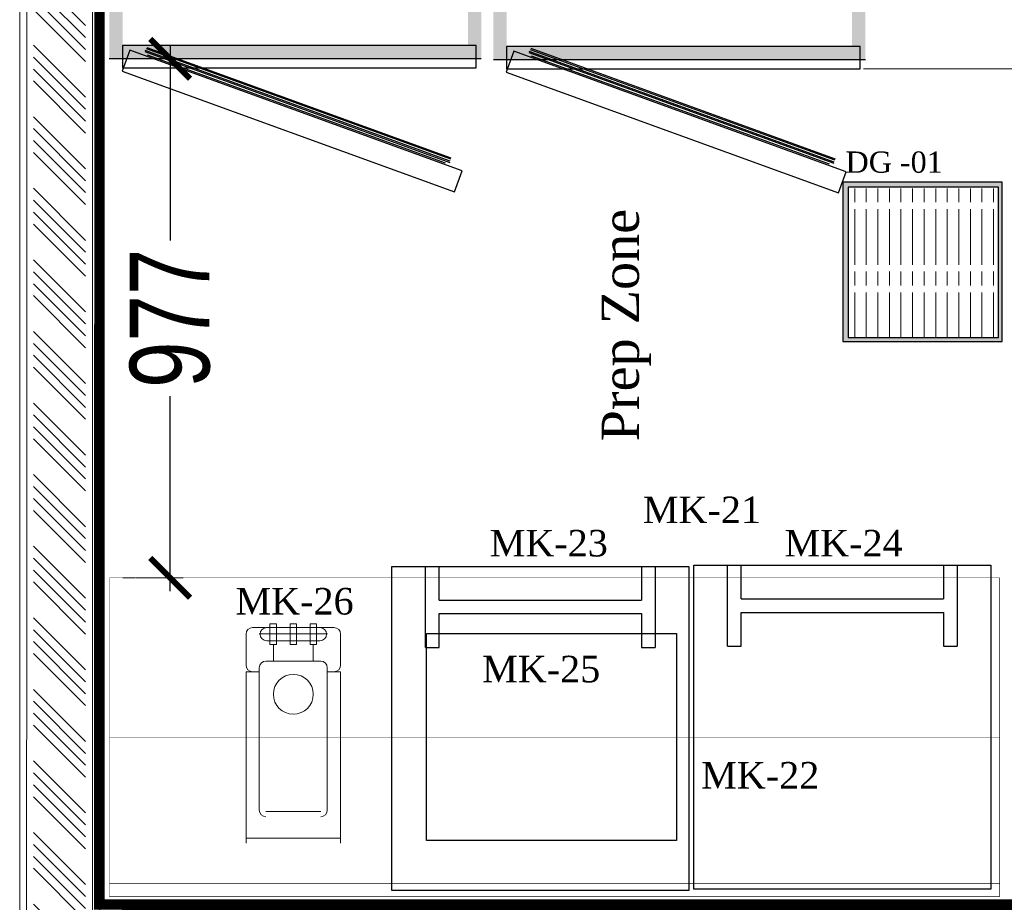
# Model space of a CAD drawing. Header units: millimetres. Extents: x 1277566 to 1493426, y 1039116 to 1145896.
# Tile 122 of 152: x 1400564 to 1402416, y 1135761 to 1137422. Entities that reach past the tile are written whole.
import ezdxf

# ---------------------------------------------------------------- set-up
doc = ezdxf.new("R2010")
doc.units = ezdxf.units.MM
doc.header["$PDMODE"] = 67
doc.linetypes.add('DASHED2', pattern=[0.375, 0.25, -0.125])
for name, color, linetype in [('200', 2, 'Continuous'), ('Drain Grating', 4, 'Continuous'), ('Equipment Name', 8, 'Continuous'), ('FAINTEQUIP', 253, 'Continuous'), ('xKAM-B3-01-Kitchen$0$A-FURN', 8, 'Continuous')]:
    doc.layers.add(name, color=color, linetype=linetype)
for name, color, linetype, lineweight in [('A Equipments', 7, 'Continuous', 5), ('CIVIL WALL HATCH', 7, 'Continuous', 5), ('CKD - Kit Text', 171, 'Continuous', 13), ('CKD Dimensions', 3, 'Continuous', 0), ('CKD Equipments', 252, 'Continuous', 0), ('CKD-Equipement', 252, 'Continuous', 13), ('CKD-Equipements', 252, 'Continuous', 0), ('Comm BCAS Rejected', 1, 'Continuous', 9), ('FRONT COUNTER', 214, 'Continuous', 18), ('PLASTER', 252, 'Continuous', 9), ('tile finish', 32, 'Continuous', 9)]:
    doc.layers.add(name, color=color, linetype=linetype, lineweight=lineweight)
doc.layers.add('Equipment', color=7, linetype='Continuous', lineweight=9, true_color=0xcc6600)
doc.styles.add('CKD_Dimension Text', font='BOOKOS.TTF')
doc.styles.add('ROMANS', font='arial.ttf', dxfattribs={"width": 0.75})
doc.styles.add('style12', font='BOOKOSI.TTF')
doc.styles.add('text', font='GOTHICBI.TTF')
doc.dimstyles.new('1.300', dxfattribs={"dimtxt": 150, "dimasz": 75, "dimexe": 25, "dimexo": 25, "dimgap": 15, "dimtad": 0, "dimdec": 0, "dimdsep": 46, "dimtxsty": 'ROMANS', "dimblk": 'ARCHTICK', "dimcen": 0.09, "dimdle": 25, "dimclrd": 256, "dimclre": 256, "dimclrt": 256, "dimadec": 1, "dimazin": 2, "dimtfac": 1, "dimtdec": 0, "dimtmove": 2, "dimatfit": 3, "dimldrblk": 'OPEN90', "dimfxl": 100, "dimtolj": 1, "dimtzin": 0, "dimlwe": -1, "dimarcsym": 0})
doc.dimstyles.new('CKD 6', dxfattribs={"dimtxt": 90, "dimasz": 75, "dimexe": 0, "dimexo": 6, "dimgap": 7.5, "dimtad": 0, "dimdec": 0, "dimzin": 1, "dimdsep": 46, "dimtxsty": 'text', "dimblk": 'ARCHTICK', "dimcen": 54, "dimdle": 0.0015, "dimclrd": 256, "dimclre": 256, "dimclrt": 256, "dimazin": 0, "dimtfac": 1, "dimtdec": 0, "dimtix": 1, "dimtmove": 0, "dimatfit": 3, "dimfxl": 1, "dimlwd": -1, "dimlwe": -1, "dimarcsym": 0})

# ---------------------------------------------------------------- blocks, each defined once
blk = doc.blocks.new('G$C1CE0169D')
at = {"layer": '200', "color": 6}
for p, q in [((609.6, 558.8), (0, 558.8)), ((0, 558.8), (0, 0)), ((609.6, 0), (609.6, 558.8)), ((609.6, 495.3), (457.2, 495.3)), ((457.2, 469.9), (457.2, 495.3)), ((520.7, 469.9), (457.2, 469.9)), ((520.7, 88.9), (520.7, 469.9)), ((546.1, 88.9), (546.1, 469.9)), ((609.6, 469.9), (546.1, 469.9)), ((457.2, 88.9), (520.7, 88.9)), ((457.2, 63.5), (457.2, 88.9)), ((546.1, 88.9), (609.6, 88.9)), ((457.2, 63.5), (609.6, 63.5)), ((0, 0), (609.6, 0))]:
    blk.add_line(p, q, dxfattribs=at)
blk = doc.blocks.new('_ARCHTICK')
at = {"color": 0, "linetype": 'ByBlock', "const_width": 0.15}
blk.add_lwpolyline([(-0.5, -0.5), (0.5, 0.5)], dxfattribs=at)
blk = doc.blocks.new('*D227')
at = {"layer": 'CKD Dimensions', "transparency": 16777216}
for p, q in [((1402151.4, 1137329.4), (1402746.3, 1137329.4)), ((1402677.3, 1136372.7), (1402746.3, 1136372.7))]:
    blk.add_line(p, q, dxfattribs=at)
at = {"layer": 'CKD Dimensions', "color": 30, "transparency": 16777216}
for p, q in [((1402746.3, 1137329.4), (1402746.3, 1137051.5)), ((1402746.3, 1136372.7), (1402746.3, 1136650.6))]:
    blk.add_line(p, q, dxfattribs=at)
at = {"layer": 'Defpoints', "color": 0, "transparency": 16777216}
for p in [(1402145.4, 1137329.4, 0), (1402671.3, 1136372.7), (1402746.3, 1136372.7)]:
    blk.add_point(p, dxfattribs=at)
at = {"layer": 'CKD Dimensions', "color": 30, "transparency": 16777216, "xscale": 75, "yscale": 75, "zscale": 75}
for p, rotation in [((1402746.3, 1137329.4), 90), ((1402746.3, 1136372.7), 270)]:
    blk.add_blockref('_ARCHTICK', p, dxfattribs=dict(at, rotation=rotation))
at = {"layer": 'CKD Dimensions', "transparency": 16777216, "insert": (1402746.3, 1136851.1), "char_height": 60, "attachment_point": 5, "rotation": 90, "style": 'text'}
blk.add_mtext('957 [3\'-2"]', dxfattribs=at)
blk = doc.blocks.new('*D230')
at = {"layer": 'CKD-Equipements', "lineweight": -2, "transparency": 16777216}
for p, q in [((1400846.9, 1137373.4), (1400846.9, 1136999.3)), ((1400846.9, 1136346.7), (1400846.9, 1136720.8))]:
    blk.add_line(p, q, dxfattribs=at)
at = {"layer": 'CKD-Equipements', "linetype": 'DASHED2', "transparency": 16777216}
for p, q in [((1400757.3, 1137348.4), (1400871.9, 1137348.4)), ((1400757.7, 1136371.7), (1400871.9, 1136371.7))]:
    blk.add_line(p, q, dxfattribs=at)
at = {"layer": 'Defpoints', "color": 0, "transparency": 16777216}
for p in [(1400732.3, 1137348.4, 0), (1400732.7, 1136371.7), (1400846.9, 1136371.7)]:
    blk.add_point(p, dxfattribs=at)
at = {"layer": 'CKD-Equipements', "lineweight": -2, "transparency": 16777216, "xscale": 75, "yscale": 75, "zscale": 75}
for p, rotation in [((1400846.9, 1137348.4), 90), ((1400846.9, 1136371.7), 270)]:
    blk.add_blockref('_ARCHTICK', p, dxfattribs=dict(at, rotation=rotation))
at = {"layer": 'CKD-Equipements', "transparency": 16777216, "insert": (1400846.9, 1136860.1), "char_height": 150, "attachment_point": 5, "rotation": 90, "style": 'ROMANS', "bg_fill": 3, "box_fill_scale": 1.1, "bg_fill_color": 256, "bg_fill_true_color": 13158600, "bg_fill_transparency": 0}
blk.add_mtext('\\A1;977', dxfattribs=at)
blk = doc.blocks.new('_Open90')
at = {"color": 0, "linetype": 'ByBlock', "lineweight": -2}
for p, q in [((-0.5, 0.5), (0, 0)), ((0, 0), (-1, 0)), ((0, 0), (-0.5, -0.5))]:
    blk.add_line(p, q, dxfattribs=at)

msp = doc.modelspace()

# ---------------------------------------------------------------- hatches: boundary and pattern name
at = {"layer": 'CIVIL WALL HATCH'}
h = msp.add_hatch(dxfattribs=at)
h.set_pattern_fill('ANSI34', color=256, scale=5, angle=90)
h.set_pattern_definition([(135, (217499.55, -46618.93), (-67.351921, -67.351921), []), (135, (217499.55, -46596.48), (-67.351921, -67.351921), []), (135, (217499.55, -46574.03), (-67.351921, -67.351921), []), (135, (217499.55, -46551.58), (-67.351921, -67.351921), [])])
h.paths.add_polyline_path([(1400687.8987, 1138302.9562), (1400687.7282, 1133832.4515), (1400589.7354, 1133832.4515), (1400589.906, 1138302.9562)])
at = {"layer": 'CKD Equipments'}
h = msp.add_hatch(color=2, dxfattribs=at)
h.dxf.hatch_style = 1
h.paths.add_polyline_path([(1402112.6036, 1137116.2224), (1402112.6036, 1136816.2224), (1402412.6036, 1136816.2224), (1402412.6036, 1137116.2224)])
h.paths.add_polyline_path([(1402405.3574, 1137106.6876), (1402122.3288, 1137106.6876), (1402122.3288, 1136823.659), (1402405.3574, 1136823.659)], flags=16)
at = {"layer": 'Drain Grating', "linetype": 'Continuous', "lineweight": 5}
h = msp.add_hatch(dxfattribs=at)
h.set_pattern_fill('ACAD_ISO08W100', color=256, scale=4.354286, angle=90, style=0)
h.set_pattern_definition([(90, (1330093.243, 387518.71), (-21.7714286, 8e-15), [104.5028571, -13.0628571, 26.1257143, -13.0628571])])
h.paths.add_polyline_path([(1402405.3574, 1137106.6876), (1402405.3574, 1136823.659), (1402122.3288, 1136823.659), (1402122.3288, 1137106.6876)])
at = {"layer": 'FAINTEQUIP'}
h = msp.add_hatch(dxfattribs=at)
h.set_pattern_fill('INSUL', color=4, angle=360)
h.set_pattern_definition([(360, (-11071546.542, 2005797.476), (2e-14, 9.525), []), (360, (-11071546.542, 2005800.651), (2e-14, 9.525), [3.175, -3.175]), (360, (-11071546.542, 2005803.826), (2e-14, 9.525), [3.175, -3.175])])
h.paths.add_polyline_path([(1400732.3031, 1137348.388), (1400732.3031, 1138166.388), (1401432.3031, 1138166.388), (1401432.3031, 1137348.388)])
h.paths.add_polyline_path([(1400757.3031, 1137373.388), (1400757.3031, 1138141.388), (1401407.3031, 1138141.388), (1401407.3031, 1137373.388)], flags=16)
h = msp.add_hatch(dxfattribs=at)
h.set_pattern_fill('INSUL', color=4, angle=360)
h.set_pattern_definition([(360, (-11072269.211, 2005799.205), (3e-14, 9.525), []), (360, (-11072269.211, 2005802.38), (3e-14, 9.525), [3.175, -3.175]), (360, (-11072269.211, 2005805.555), (3e-14, 9.525), [3.175, -3.175])])
h.paths.add_polyline_path([(1401454.9723, 1137346.659), (1401454.9723, 1138164.659), (1402154.9723, 1138164.659), (1402154.9723, 1137346.659)])
h.paths.add_polyline_path([(1401479.9723, 1137371.659), (1401479.9723, 1138139.659), (1402129.9723, 1138139.659), (1402129.9723, 1137371.659)], flags=16)

# ---------------------------------------------------------------- linework, layer by layer
msp.add_line((1400713.9024, 1138328.9599), (1400713.7318, 1133806.4478))
at = {"color": 4}
msp.add_lwpolyline([(1401328.9629, 1136266.7129), (1401799.7766, 1136266.7129), (1401799.7766, 1135877.6956), (1401328.9629, 1135877.6956)], close=True, dxfattribs=at)
at = {"layer": 'A Equipments'}
msp.add_circle((1401078.5812, 1136152.5106), 37.5, dxfattribs=at)
at = {"layer": 'CKD-Equipement', "const_width": 1}
msp.add_lwpolyline([(1402407.6987, 1135771.717), (1400732.6987, 1135771.717), (1400732.6987, 1136371.717), (1402407.6987, 1136371.717), (1402407.6987, 1135771.717), (1402407.6987, 1135796.717), (1400732.6987, 1135796.717)], dxfattribs=at)
at = {"layer": 'CKD-Equipements', "const_width": 1}
msp.add_lwpolyline([(1400732.6987, 1136071.717), (1402407.6987, 1136071.717)], dxfattribs=at)
at = {"layer": 'Comm BCAS Rejected'}
msp.add_line((1400563.7318, 1133656.4478), (1400563.7318, 1143710.0341), dxfattribs=at)
at = {"layer": 'Equipment', "lineweight": 5, "ltscale": 25}
for p, q in [((1401155.0812, 1136278.1989), (1401002.0812, 1136278.1989)), ((1401034.6825, 1136285.1989), (1401046.6825, 1136285.1989)), ((1401034.6825, 1136246.1714), (1401034.6825, 1136285.1989)), ((1401046.6825, 1136246.1714), (1401046.6825, 1136285.1989)), ((1401084.5812, 1136285.1989), (1401072.5812, 1136285.1989)), ((1401072.5812, 1136246.1714), (1401072.5812, 1136285.1989)), ((1401084.5812, 1136246.1714), (1401084.5812, 1136285.1989)), ((1401122.48, 1136285.1989), (1401110.48, 1136285.1989)), ((1401110.48, 1136246.1714), (1401110.48, 1136285.1989)), ((1401122.48, 1136246.1714), (1401122.48, 1136285.1989)), ((1400989.5812, 1136207.547), (1400989.5812, 1136265.6989)), ((1401014.0812, 1136266.1989), (1401143.0812, 1136266.1989)), ((1401167.5812, 1136207.547), (1401167.5812, 1136265.6989)), ((1401041.0812, 1136253.1989), (1401028.5812, 1136253.1989)), ((1401046.6825, 1136246.1714), (1401034.6825, 1136246.1714)), ((1401041.0812, 1136253.1989), (1401116.0812, 1136253.1989)), ((1401041.0812, 1136215.0106), (1401041.0812, 1136246.1714)), ((1401072.5812, 1136246.1714), (1401084.5812, 1136246.1714)), ((1401110.48, 1136246.1714), (1401122.48, 1136246.1714)), ((1401116.0812, 1136253.1989), (1401128.5812, 1136253.1989)), ((1401116.0812, 1136215.0106), (1401116.0812, 1136246.1714)), ((1401130.0812, 1136215.0106), (1401027.0812, 1136215.0106)), ((1400989.5812, 1135872.1989), (1400989.5812, 1136195.047)), ((1401014.5812, 1136195.047), (1400989.5812, 1136195.047)), ((1401014.5812, 1135934.6989), (1401014.5812, 1136202.5106)), ((1401142.5812, 1136202.5106), (1401142.5812, 1135934.6989)), ((1401142.5812, 1136195.047), (1401167.5812, 1136195.047)), ((1401167.5812, 1136195.047), (1401167.5812, 1135872.1989)), ((1401130.0812, 1135931.6989), (1401027.0812, 1135931.6989)), ((1401167.5812, 1135881.6989), (1400989.5812, 1135881.6989))]:
    msp.add_line(p, q, dxfattribs=at)
for centre, start, end in [((1401002.0812, 1136265.6989), 90, 180), ((1401028.5812, 1136265.6989), 90, 180), ((1401128.5812, 1136265.6989), 0, 90), ((1401155.0812, 1136265.6989), 0, 90), ((1401028.5812, 1136265.6989), 180, 270), ((1401128.5812, 1136265.6989), 270, 0), ((1401002.0812, 1136207.547), 180, 270), ((1401027.0812, 1136202.5106), 90, 180), ((1401130.0812, 1136202.5106), 0, 90), ((1401155.0812, 1136207.547), 270, 0), ((1401027.0812, 1135934.6989), 180, 270), ((1401130.0812, 1135934.6989), 270, 0)]:
    msp.add_arc(centre, 12.5, start, end, dxfattribs=at)
at = {"layer": 'FAINTEQUIP'}
for p, q in [((1401407.3031, 1137373.388, 0), (1400757.3031, 1137373.388, 0)), ((1402129.9723, 1137371.659, 0), (1401479.9723, 1137371.659, 0)), ((1401432.3031, 1137348.388, 0), (1400732.3031, 1137348.388, 0)), ((1402154.9723, 1137346.659, 0), (1401454.9723, 1137346.659, 0))]:
    msp.add_line(p, q, dxfattribs=at)
at = {"layer": 'FAINTEQUIP', "elevation": 0}
for points in [[(1400757.3031, 1137331.1405), (1401422.7008, 1137331.1405), (1401422.7008, 1137373.388), (1400757.3031, 1137373.388)], [(1401479.9723, 1137329.4116), (1402145.37, 1137329.4116), (1402145.37, 1137371.659), (1401479.9723, 1137371.659)], [(1400756.4073, 1137325.0185), (1401381.8664, 1137097.9613), (1401396.2828, 1137137.673), (1400770.8236, 1137364.7301)], [(1401479.0765, 1137323.2895), (1402104.5357, 1137096.2323), (1402118.952, 1137135.944), (1401493.4928, 1137363.0012)]]:
    msp.add_lwpolyline(points, close=True, dxfattribs=at)
for points in [[(1400798.8985, 1137361.9134), (1401372.9391, 1137153.5225)], [(1401373.696, 1137155.6073), (1400799.6553, 1137363.9983)], [(1400801.8903, 1137367.7933), (1401374.416, 1137159.9523)], [(1400802.6665, 1137369.9313), (1401375.1921, 1137162.0903)], [(1401364.7384, 1137151.8932), (1400804.1441, 1137355.4028)], [(1401521.5677, 1137360.1845), (1402095.6083, 1137151.7935)], [(1402096.3652, 1137153.8784), (1401522.3245, 1137362.2693)], [(1401524.5595, 1137366.0643), (1402097.0852, 1137158.2233)], [(1401525.3357, 1137368.2024), (1402097.8614, 1137160.3614)], [(1402087.4077, 1137150.1642), (1401526.8134, 1137353.6738)]]:
    msp.add_lwpolyline(points, dxfattribs=at)
at = {"layer": 'FRONT COUNTER', "const_width": 20}
msp.add_lwpolyline([(1403586.4535, 1133806.4485), (1403586.5572, 1135756.5107), (1400713.8511, 1135756.9113), (1400713.8794, 1138178.9599), (1406977.3995, 1138178.9599), (1406977.3995, 1133806.4478), (1406276.3051, 1133806.4478), (1406276.3051, 1133911.4478), (1405796.3051, 1133911.4478), (1405796.3051, 1133806.4478), (1403586.4535, 1133806.5653)], dxfattribs=at)
at = {"layer": 'PLASTER'}
msp.add_lwpolyline([(1400700.9006, 1138315.9581), (1400700.73, 1133819.4496), (1400576.7336, 1133819.4496), (1400576.9042, 1138315.9581)], close=True, dxfattribs=at)
at = {"layer": 'tile finish'}
msp.add_lwpolyline([(1400713.9024, 1138328.9599), (1400713.7318, 1133806.4478), (1400563.7318, 1133806.4478), (1400563.9024, 1138328.9599)], close=True, dxfattribs=at)
at = {"layer": 'xKAM-B3-01-Kitchen$0$A-FURN', "elevation": -7993.1741}
msp.add_lwpolyline([(1402112.6036, 1137116.2224), (1402112.6036, 1136816.2224), (1402412.6036, 1136816.2224), (1402412.6036, 1137116.2224), (1402112.6036, 1137116.2224)], dxfattribs=at)
at = {"layer": 'xKAM-B3-01-Kitchen$0$A-FURN', "elevation": -355.928}
msp.add_lwpolyline([(1402405.3574, 1137106.6876), (1402122.3288, 1137106.6876), (1402122.3288, 1136823.659), (1402405.3574, 1136823.659)], close=True, dxfattribs=at)

# ---------------------------------------------------------------- block references
at = {"layer": 'CKD Equipments', "ltscale": 0.25, "xscale": -1, "rotation": 270}
for p in [(1401264.0005, 1135783.5834), (1401832.2322, 1135785.9644)]:
    msp.add_blockref('G$C1CE0169D', p, dxfattribs=at)

# ---------------------------------------------------------------- texts
at = {"layer": 'CKD - Kit Text', "style": 'style12'}
msp.add_text('Prep Zone', height=70, rotation=90, dxfattribs=at).set_placement((1401728.7677, 1136628.5362, -205))
at = {"layer": 'CKD - Kit Text', "color": 7, "insert": (1402209.1114, 1137174.0402, -356.0717), "char_height": 40, "width": 348.213025, "attachment_point": 2, "style": 'CKD_Dimension Text'}
msp.add_mtext('DG -01', dxfattribs=at)
at = {"layer": 'Equipment Name', "char_height": 50, "width": 781.752435, "attachment_point": 1, "style": 'CKD_Dimension Text'}
for s, insert in [('MK-21', (1401736.2243, 1136524.5892)), ('MK-23', (1401448.0501, 1136461.9211)), ('MK-24', (1402002.8339, 1136461.9211)), ('MK-26', (1400969.7545, 1136352.6289)), ('MK-25', (1401433.7044, 1136225.0308)), ('MK-22', (1401845.9614, 1136025.0974))]:
    msp.add_mtext(s, dxfattribs=dict(at, insert=insert))

# ---------------------------------------------------------------- dimensions: what is measured, and where the dimension line sits
at = {"layer": 'CKD Dimensions'}
dim = msp.add_linear_dim(base=(1402746.2616, 1136372.7441), p1=(1402145.37, 1137329.4116, 0), p2=(1402671.2616, 1136372.7441), angle=90, dimstyle='CKD 6', override={"dimtxt": 60, "dimtxsty": 'text', "dimclrd": 30, "dimtix": 0, "dimatfit": 2}, dxfattribs=at)
dim.commit()
dim.dimension.update_dxf_attribs({"geometry": '*D227', "text_midpoint": (1402746.2616, 1136851.0778)})

# ---------------------------------------------------------------- next in the draw order: dimensions: what is measured, and where the dimension line sits
at = {"layer": 'CKD-Equipements'}
dim = msp.add_linear_dim(base=(1400846.8844, 1136371.717), p1=(1400732.3031, 1137348.388, 0), p2=(1400732.6987, 1136371.717), angle=90, dimstyle='1.300', override={"dimfxl": 500, "dimfxlon": 1, "dimtfill": 1, "dimarcsym": 1}, dxfattribs=at)
dim.commit()
dim.dimension.update_dxf_attribs({"geometry": '*D230', "text_midpoint": (1400846.8844, 1136860.0525)})

doc.saveas('drawing.dxf')
